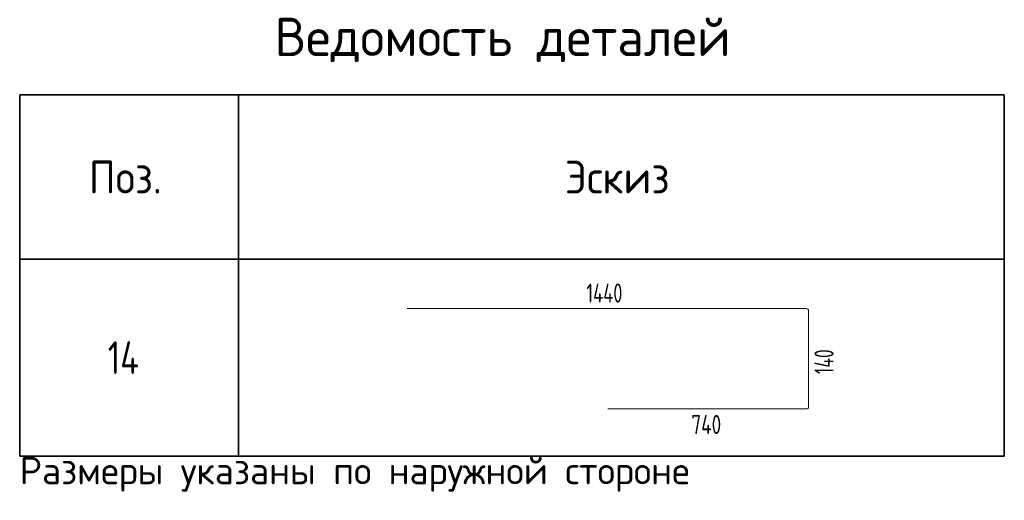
# Model space of a CAD drawing. Header units: metres. Extents: x -38 to 98, y -15 to 21.
# Tile 124 of 124: x 89.21 to 98.21, y 11.07 to 15.46. Entities that reach past the tile are written whole.
import ezdxf

# ---------------------------------------------------------------- set-up
doc = ezdxf.new("R2010")
doc.units = ezdxf.units.M
doc.styles.add('ISOCPEUR', font='txt')

msp = doc.modelspace()

# ---------------------------------------------------------------- linework, layer by layer
at = {"color": 7, "linetype": 'Continuous', "lineweight": 35, "transparency": 33554687}
for p, q in [((89.2098, 14.7717), (98.2098, 14.7717)), ((89.2098, 13.2717), (89.2098, 14.7717)), ((89.2098, 14.7717), (89.2098, 11.4717)), ((91.2098, 13.2717), (91.2098, 14.7717)), ((91.2098, 14.7717), (91.2098, 11.4717)), ((98.2098, 13.2717), (98.2098, 14.7717)), ((98.2098, 14.7717), (98.2098, 11.4717)), ((98.2098, 13.2717), (89.2098, 13.2717)), ((89.2098, 11.4717), (98.2098, 11.4717))]:
    msp.add_line(p, q, dxfattribs=at)
at = {"color": 7, "linetype": 'Continuous', "lineweight": 18, "transparency": 33554687}
for p, q in [((92.7518, 12.8199), (96.4012, 12.8199)), ((96.4201, 12.801), (96.4201, 11.9217)), ((96.4012, 11.9028), (94.586, 11.9028))]:
    msp.add_line(p, q, dxfattribs=at)
at = {"color": 7, "linetype": 'Continuous', "lineweight": 13, "transparency": 33554687}
msp.add_line((89.2098, 11.4717), (98.2098, 11.4717), dxfattribs=at)
at = {"color": 7, "linetype": 'Continuous', "lineweight": 18, "transparency": 33554687}
for centre, start, end in [((96.4012, 12.801), 0, 90), ((96.4012, 11.9217), 270, 0)]:
    msp.add_arc(centre, 0.0189, start, end, dxfattribs=at)

# ---------------------------------------------------------------- texts
at = {"color": 7, "linetype": 'Continuous', "lineweight": 35, "transparency": 33554687, "attachment_point": 7, "style": 'ISOCPEUR'}
for s, insert, char_height, width in [('\\W0.98;Ведомость деталей', (91.5398, 15.0717), 0.35, 4.509792), ('\\W0.92;Поз.', (89.8423, 13.8717), 0.3, 0.872985), ('\\W0.94;Эскиз', (94.1923, 13.8717), 0.3, 1.176116), ('\\W0.76;14', (90.0148, 12.2217), 0.3, 0.504562)]:
    msp.add_mtext(s, dxfattribs=dict(at, insert=insert, char_height=char_height, width=width))
at = {"color": 7, "linetype": 'Continuous', "lineweight": 25, "transparency": 33554687, "char_height": 0.175, "attachment_point": 7, "style": 'ISOCPEUR'}
for s, insert, width in [('\\W0.70;1440', (94.39, 12.8742), 0.45304), ('\\W0.73;740', (95.3491, 11.6734), 0.371916)]:
    msp.add_mtext(s, dxfattribs=dict(at, insert=insert, width=width))
at = {"color": 7, "linetype": 'Continuous', "lineweight": 25, "transparency": 33554687, "insert": (96.6495, 12.2213), "char_height": 0.175, "width": 0.338176, "attachment_point": 7, "rotation": 90, "style": 'ISOCPEUR'}
msp.add_mtext('\\W0.67;140', dxfattribs=at)
at = {"color": 7, "linetype": 'Continuous', "lineweight": 13, "transparency": 33554687, "insert": (89.2098, 11.1467), "char_height": 0.25, "width": 6.395512, "attachment_point": 7, "style": 'ISOCPEUR'}
msp.add_mtext('\\W0.99;Размеры указаны по наружной стороне', dxfattribs=at)

doc.saveas('drawing.dxf')
